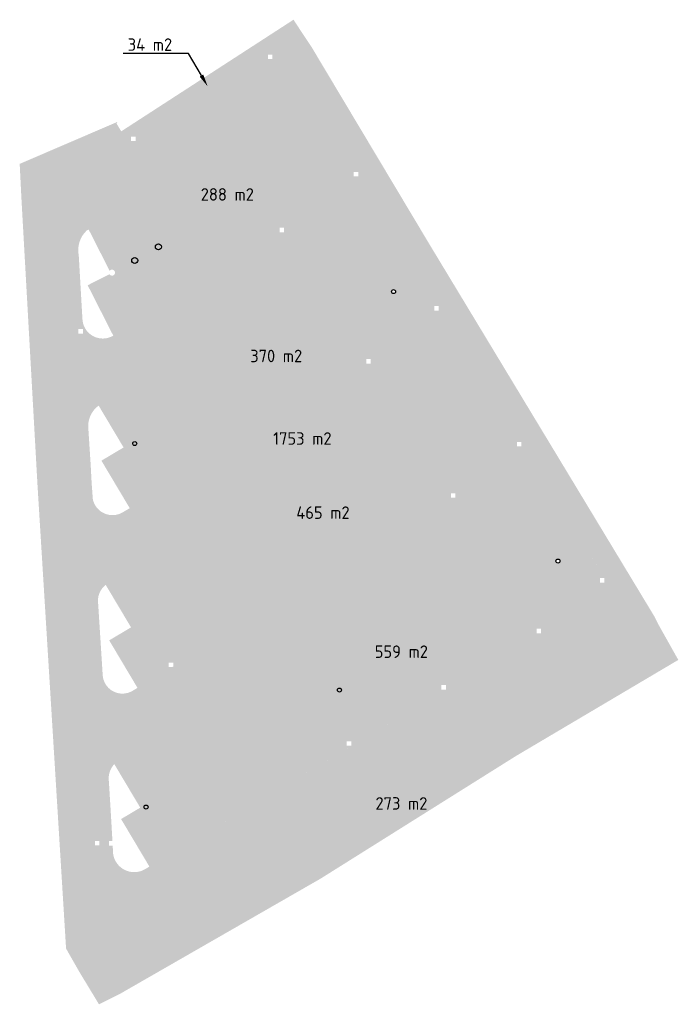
# Model space of a CAD drawing. Header units: metres. Extents: x 127897.6 to 127963.3, y 464609.8 to 464708.1.
import ezdxf
from ezdxf import colors
from ezdxf.entities.mleader import LeaderData, LeaderLine
from ezdxf.math import Vec2, Vec3

# ---------------------------------------------------------------- set-up
doc = ezdxf.new("R2010")
doc.units = ezdxf.units.M
for name, color, linetype, lineweight in [('B-WE-VH-VERHARDING_GESLOTEN-GV', 252, 'CONTINUOUS', 18), ('B-WE-VH-VERHARDING_OPEN-GV', 252, 'CONTINUOUS', 18), ('N-WE-SC-T25', 7, 'CONTINUOUS', 25), ('X-XX-AL-TEKENBLAD-S', 7, 'CONTINUOUS', 25)]:
    doc.layers.add(name, color=color, linetype=linetype, lineweight=lineweight)
doc.styles.add('NLCS-ISO-M500-T25', font='NLCS-ISO.ttf', dxfattribs={"height": 1.25})

msp = doc.modelspace()

# ---------------------------------------------------------------- hatches: boundary and pattern name
at = {"layer": 'B-WE-VH-VERHARDING_GESLOTEN-GV', "transparency": 33554534}
h = msp.add_hatch(color=256, dxfattribs=at)
h.dxf.hatch_style = 1
h.paths.add_polyline_path([(127926.733, 464705.32), (127925.945, 464706.503), (127922.789, 464704.559), (127922.789, 464704.168), (127922.339, 464704.168), (127922.339, 464704.281), (127909.128, 464696.142), (127909.128, 464695.985), (127908.874, 464695.985), (127908.39, 464695.687), (127907.703, 464696.956), (127907.289, 464697.64, -0.403389), (127907.329, 464697.902), (127897.569, 464693.706), (127897.734, 464690.383), (127899.346, 464661.618), (127901.303, 464629.868), (127902.198, 464615.342), (127903.509, 464613.038), (127905.82, 464614.36), (127925.543, 464626.146), (127945.192, 464637.973), (127957.458, 464645.152), (127961.305, 464647.734), (127960.933, 464648.487), (127938.544, 464685.549)])
h.paths.add_polyline_path([(127925.809, 464700.02, -0.380225), (127927.364, 464699.599), (127931.483, 464692.879, -0.395721), (127931.253, 464691.099), (127906.903, 464676.55, -0.571689), (127903.829, 464678.229), (127903.464, 464684.561, -0.261511), (127904.258, 464687.047), (127904.403, 464687.132), (127904.447, 464687.159)], flags=16)
h.paths.add_polyline_path([(127923.51, 464687.33), (127923.96, 464687.33), (127923.96, 464686.88), (127923.51, 464686.88)], flags=0)
h.paths.add_polyline_path([(127914.533, 464681.685), (127914.533, 464681.235), (127914.083, 464681.235), (127914.083, 464681.685)], flags=16)
h.paths.add_polyline_path([(127930.907, 464692.895), (127931.357, 464692.895), (127931.357, 464692.445), (127930.907, 464692.445)], flags=0)
h.paths.add_polyline_path([(127933.911, 464686.559, -0.447635), (127935.446, 464686.196), (127939.706, 464679.159, -0.339833), (127939.276, 464677.634), (127908.551, 464659.323), (127907.826, 464658.891, -0.504512), (127904.871, 464660.194), (127904.745, 464661.902), (127904.651, 464663.69), (127904.402, 464667.536, -0.235575), (127905.448, 464669.566), (127905.466, 464669.536), (127905.557, 464669.639)], flags=16)
h.paths.add_polyline_path([(127904.413, 464678.699), (127904.413, 464678.249), (127903.963, 464678.249), (127903.963, 464678.699)], flags=0)
h.paths.add_polyline_path([(127903.879, 464677.206), (127903.879, 464676.756), (127903.429, 464676.756), (127903.429, 464677.206)], flags=16)
h.paths.add_polyline_path([(127932.164, 464674.209), (127932.614, 464674.209), (127932.614, 464673.759), (127932.164, 464673.759)], flags=0)
h.paths.add_polyline_path([(127907.938, 464665.385), (127905.725, 464664.068), (127908.551, 464659.323), (127907.826, 464658.891, -0.504512), (127904.871, 464660.194), (127904.745, 464661.902), (127904.651, 464663.69), (127904.402, 464667.536, -0.235575), (127905.448, 464669.566)], flags=0)
h.paths.add_polyline_path([(127922.687, 464668.591), (127923.137, 464668.591), (127923.137, 464668.141), (127922.687, 464668.141)], flags=0)
h.paths.add_polyline_path([(127938.948, 464679.513), (127939.398, 464679.513), (127939.398, 464679.063), (127938.948, 464679.063)], flags=0)
h.paths.add_polyline_path([(127912.854, 464662.407), (127912.854, 464661.957), (127912.404, 464661.957), (127912.404, 464662.407)], flags=0)
h.paths.add_polyline_path([(127941.902, 464673.062, -0.435316), (127943.526, 464672.759), (127947.947, 464665.575, -0.385955), (127947.525, 464664.161), (127912.902, 464643.509), (127912.902, 464643.449), (127912.801, 464643.449), (127909.327, 464641.377), (127908.855, 464641.095, -0.57859), (127905.848, 464642.731), (127905.403, 464649.739, -0.275881), (127906.153, 464651.665, -0.055256), (127906.543, 464651.902), (127906.63, 464651.971), (127906.731, 464652.064)], flags=0)
h.paths.add_polyline_path([(127941.902, 464673.062, -0.435316), (127943.526, 464672.759), (127947.947, 464665.575, -0.385955), (127947.525, 464664.161), (127909.327, 464641.377), (127908.855, 464641.095, -0.57859), (127905.848, 464642.731), (127905.403, 464649.739, -0.275881), (127906.153, 464651.665, -0.055256), (127906.543, 464651.902), (127906.63, 464651.971), (127906.731, 464652.064)], flags=16)
h.paths.add_polyline_path([(127905.418, 464660.72), (127905.418, 464660.27), (127904.968, 464660.27), (127904.968, 464660.72)], flags=0)
h.paths.add_polyline_path([(127940.611, 464660.81), (127941.061, 464660.81), (127941.061, 464660.36), (127940.611, 464660.36)], flags=0)
h.paths.add_polyline_path([(127931.213, 464655.2), (127931.663, 464655.2), (127931.663, 464654.75), (127931.213, 464654.75)], flags=16)
h.paths.add_polyline_path([(127947.203, 464665.942), (127947.653, 464665.942), (127947.653, 464665.492), (127947.203, 464665.492)], flags=0)
h.paths.add_polyline_path([(127921.745, 464649.504), (127922.195, 464649.504), (127922.195, 464649.054), (127921.745, 464649.054)], flags=16)
h.paths.add_polyline_path([(127951.751, 464659.249), (127956.099, 464652.127, -0.42066), (127955.736, 464650.53), (127949.605, 464646.87), (127949.605, 464646.836), (127949.549, 464646.836), (127940.11, 464641.201), (127940.11, 464641.2), (127940.108, 464641.2), (127910.514, 464623.532), (127910.154, 464623.317, -0.545539), (127906.897, 464624.786), (127906.849, 464625.627), (127906.472, 464625.627), (127906.472, 464626.077), (127906.824, 464626.077), (127906.676, 464628.683), (127906.471, 464632.025, -0.225292), (127907.011, 464633.765, -0.089165), (127907.611, 464634.221), (127950.191, 464659.577, -0.400094)], flags=16)
h.paths.add_polyline_path([(127906.425, 464643.223), (127906.425, 464642.773), (127905.975, 464642.773), (127905.975, 464643.223)], flags=0)
h.paths.add_polyline_path([(127955.479, 464652.349), (127955.929, 464652.349), (127955.929, 464651.899), (127955.479, 464651.899)], flags=0)
h.paths.add_polyline_path([(127930.217, 464636.043), (127930.667, 464636.043), (127930.667, 464635.593), (127930.217, 464635.593)], flags=0)
h.paths.add_polyline_path([(127907.011, 464633.765), (127909.601, 464629.416), (127907.688, 464628.277), (127910.514, 464623.532), (127910.154, 464623.317, -0.545539), (127906.897, 464624.786), (127906.676, 464628.683), (127906.471, 464632.025, -0.225292)], flags=0)
h.paths.add_polyline_path([(127920.762, 464630.419), (127921.212, 464630.419), (127921.212, 464629.969), (127920.762, 464629.969)], flags=0)
h.paths.add_polyline_path([(127905.531, 464626.094), (127905.531, 464625.644), (127905.081, 464625.644), (127905.081, 464626.094)], flags=16)
h.paths.add_polyline_path([(127907.447, 464625.188), (127907.447, 464624.738), (127906.997, 464624.738), (127906.997, 464625.188)], flags=0)
h.paths.add_polyline_path([(127911.753, 464624.74), (127911.753, 464624.29), (127911.303, 464624.29), (127911.303, 464624.74)], flags=0)
h.paths.add_polyline_path([(127905.163, 464625.723), (127905.448, 464625.723), (127905.448, 464626.038), (127905.163, 464626.038)], flags=8)
h.paths.add_polyline_path([(127906.554, 464625.706), (127906.84, 464625.706), (127906.84, 464626.021), (127906.554, 464626.021)], flags=8)
h.paths.add_polyline_path([(127907.042, 464624.738), (127907.402, 464624.738), (127907.402, 464625.188), (127907.042, 464625.188)], flags=8)
h.paths.add_polyline_path([(127911.348, 464624.29), (127911.708, 464624.29), (127911.708, 464624.74), (127911.348, 464624.74)], flags=8)
h.paths.add_polyline_path([(127920.807, 464629.969), (127921.167, 464629.969), (127921.167, 464630.419), (127920.807, 464630.419)], flags=8)
h.paths.add_polyline_path([(127930.262, 464635.593), (127930.622, 464635.593), (127930.622, 464636.043), (127930.262, 464636.043)], flags=8)
h.paths.add_polyline_path([(127939.705, 464641.2), (127940.065, 464641.2), (127940.065, 464641.65), (127939.705, 464641.65)], flags=8)
h.paths.add_polyline_path([(127949.2, 464646.836), (127949.56, 464646.836), (127949.56, 464647.286), (127949.2, 464647.286)], flags=8)
h.paths.add_polyline_path([(127955.524, 464651.899), (127955.884, 464651.899), (127955.884, 464652.349), (127955.524, 464652.349)], flags=8)
h.paths.add_polyline_path([(127906.02, 464642.773), (127906.38, 464642.773), (127906.38, 464643.223), (127906.02, 464643.223)], flags=8)
h.paths.add_polyline_path([(127912.497, 464643.449), (127912.857, 464643.449), (127912.857, 464643.899), (127912.497, 464643.899)], flags=24)
h.paths.add_polyline_path([(127921.79, 464649.054), (127922.15, 464649.054), (127922.15, 464649.504), (127921.79, 464649.504)], flags=24)
h.paths.add_polyline_path([(127931.258, 464654.75), (127931.618, 464654.75), (127931.618, 464655.2), (127931.258, 464655.2)], flags=24)
h.paths.add_polyline_path([(127940.656, 464660.36), (127941.016, 464660.36), (127941.016, 464660.81), (127940.656, 464660.81)], flags=8)
h.paths.add_polyline_path([(127947.248, 464665.492), (127947.608, 464665.492), (127947.608, 464665.942), (127947.248, 464665.942)], flags=8)
h.paths.add_polyline_path([(127905.013, 464660.27), (127905.373, 464660.27), (127905.373, 464660.72), (127905.013, 464660.72)], flags=8)
h.paths.add_polyline_path([(127912.449, 464661.957), (127912.809, 464661.957), (127912.809, 464662.407), (127912.449, 464662.407)], flags=8)
h.paths.add_polyline_path([(127922.732, 464668.141), (127923.092, 464668.141), (127923.092, 464668.591), (127922.732, 464668.591)], flags=8)
h.paths.add_polyline_path([(127932.209, 464673.759), (127932.569, 464673.759), (127932.569, 464674.209), (127932.209, 464674.209)], flags=8)
h.paths.add_polyline_path([(127938.993, 464679.063), (127939.353, 464679.063), (127939.353, 464679.513), (127938.993, 464679.513)], flags=8)
h.paths.add_polyline_path([(127904.008, 464678.249), (127904.368, 464678.249), (127904.368, 464678.699), (127904.008, 464678.699)], flags=8)
h.paths.add_polyline_path([(127903.511, 464676.835), (127903.796, 464676.835), (127903.796, 464677.15), (127903.511, 464677.15)], flags=8)
h.paths.add_polyline_path([(127914.128, 464681.235), (127914.488, 464681.235), (127914.488, 464681.685), (127914.128, 464681.685)], flags=24)
h.paths.add_polyline_path([(127923.555, 464686.88), (127923.915, 464686.88), (127923.915, 464687.33), (127923.555, 464687.33)], flags=8)
h.paths.add_polyline_path([(127930.952, 464692.445), (127931.312, 464692.445), (127931.312, 464692.895), (127930.952, 464692.895)], flags=8)
at = {"layer": 'B-WE-VH-VERHARDING_OPEN-GV', "transparency": 33554534}
h = msp.add_hatch(color=1, dxfattribs=at)
h.dxf.hatch_style = 1
h.paths.add_polyline_path([(127922.339, 464704.281), (127922.339, 464704.618), (127922.789, 464704.618), (127922.789, 464704.559), (127925.945, 464706.503), (127924.9, 464708.104), (127907.703, 464696.956), (127908.39, 464695.687), (127908.874, 464695.985), (127908.678, 464695.985), (127908.678, 464696.435), (127909.128, 464696.435), (127909.128, 464696.142)])
h = msp.add_hatch(color=1, dxfattribs=at)
h.dxf.hatch_style = 1
h.paths.add_polyline_path([(127931.253, 464691.099, 0.395721), (127931.483, 464692.879), (127927.364, 464699.599, 0.380225), (127925.809, 464700.02), (127904.447, 464687.159), (127906.544, 464683.027, -0.718843), (127907.083, 464682.846, -0.753759), (127906.529, 464682.687), (127904.354, 464681.584), (127906.907, 464676.552)])
h.paths.add_polyline_path([(127923.51, 464687.33), (127923.96, 464687.33), (127923.96, 464686.88), (127923.51, 464686.88)], flags=16)
h.paths.add_polyline_path([(127911.707, 464685.421, -1), (127911.107, 464685.421, -1)], flags=16)
h.paths.add_polyline_path([(127910.891, 464685.536, -0.182676), (127910.816, 464685.338), (127910.816, 464685.311), (127910.789, 464685.311, -0.377964), (127910.393, 464685.311), (127910.366, 464685.311), (127910.366, 464685.338, -0.182676), (127910.291, 464685.536, -0.182676), (127910.366, 464685.734), (127910.366, 464685.761), (127910.393, 464685.761, -0.377964), (127910.789, 464685.761), (127910.816, 464685.761), (127910.816, 464685.734, -0.182676)], flags=16)
h.paths.add_polyline_path([(127914.533, 464681.685), (127914.533, 464681.235), (127914.083, 464681.235), (127914.083, 464681.685)], flags=16)
h.paths.add_polyline_path([(127909.352, 464684.06, -1), (127908.752, 464684.06, -1)], flags=16)
h.paths.add_polyline_path([(127908.249, 464684.271), (127908.249, 464684.244, -0.182676), (127908.324, 464684.046, -0.182676), (127908.249, 464683.848), (127908.249, 464683.821), (127908.222, 464683.821, -0.377964), (127907.826, 464683.821), (127907.799, 464683.821), (127907.799, 464683.848, -0.182676), (127907.724, 464684.046, -0.182676), (127907.799, 464684.244), (127907.799, 464684.271), (127907.826, 464684.271, -0.377964), (127908.222, 464684.271)], flags=16)
h.paths.add_polyline_path([(127930.907, 464692.445), (127930.907, 464692.895), (127931.357, 464692.895), (127931.357, 464692.445)], flags=16)
h = msp.add_hatch(color=1, dxfattribs=at)
h.dxf.hatch_style = 1
h.paths.add_polyline_path([(127911.707, 464685.421, -1), (127911.107, 464685.421, -1)], flags=16)
h.paths.add_polyline_path([(127910.891, 464685.536, -0.182676), (127910.816, 464685.338), (127910.816, 464685.311), (127910.789, 464685.311, -0.377964), (127910.393, 464685.311), (127910.366, 464685.311), (127910.366, 464685.338, -0.182676), (127910.291, 464685.536, -0.182676), (127910.366, 464685.734), (127910.366, 464685.761), (127910.393, 464685.761, -0.377964), (127910.789, 464685.761), (127910.816, 464685.761), (127910.816, 464685.734, -0.182676)], flags=16)
h.paths.add_polyline_path([(127914.533, 464681.685), (127914.533, 464681.235), (127914.083, 464681.235), (127914.083, 464681.685)], flags=16)
h.paths.add_polyline_path([(127909.352, 464684.06, -1), (127908.752, 464684.06, -1)], flags=16)
h.paths.add_polyline_path([(127908.249, 464684.271), (127908.249, 464684.244, -0.182676), (127908.324, 464684.046, -0.182676), (127908.249, 464683.848), (127908.249, 464683.821), (127908.222, 464683.821, -0.377964), (127907.826, 464683.821), (127907.799, 464683.821), (127907.799, 464683.848, -0.182676), (127907.724, 464684.046, -0.182676), (127907.799, 464684.244), (127907.799, 464684.271), (127907.826, 464684.271, -0.377964), (127908.222, 464684.271)], flags=16)
h.paths.add_polyline_path([(127939.276, 464677.634, 0.339833), (127939.706, 464679.159), (127935.446, 464686.196, 0.447635), (127933.911, 464686.559), (127905.557, 464669.639), (127905.466, 464669.536), (127907.938, 464665.385), (127905.725, 464664.068), (127908.551, 464659.323)])
h.paths.add_polyline_path([(127932.164, 464674.209), (127932.614, 464674.209), (127932.614, 464673.759), (127932.164, 464673.759)], flags=16)
h.paths.add_polyline_path([(127923.137, 464668.591), (127923.137, 464668.141), (127922.687, 464668.141), (127922.687, 464668.591)], flags=16)
h.paths.add_polyline_path([(127934.683, 464680.952, -1), (127935.083, 464680.952, -1)], flags=16)
h.paths.add_polyline_path([(127938.948, 464679.063), (127938.948, 464679.513), (127939.398, 464679.513), (127939.398, 464679.063)], flags=16)
h.paths.add_polyline_path([(127912.854, 464662.407), (127912.854, 464661.957), (127912.404, 464661.957), (127912.404, 464662.407)], flags=16)
h.paths.add_polyline_path([(127909.246, 464665.779, -1), (127908.846, 464665.779, -1)], flags=16)
h = msp.add_hatch(color=1, dxfattribs=at)
h.dxf.hatch_style = 1
h.paths.add_polyline_path([(127923.137, 464668.591), (127923.137, 464668.141), (127922.687, 464668.141), (127922.687, 464668.591)], flags=16)
h.paths.add_polyline_path([(127912.854, 464662.407), (127912.854, 464661.957), (127912.404, 464661.957), (127912.404, 464662.407)], flags=16)
h.paths.add_polyline_path([(127909.246, 464665.779, -1), (127908.846, 464665.779, -1)], flags=16)
h.paths.add_polyline_path([(127947.525, 464664.161, 0.385955), (127947.947, 464665.575), (127943.526, 464672.759, 0.435316), (127941.902, 464673.062), (127906.731, 464652.064), (127906.63, 464651.971), (127906.543, 464651.902, 0.055256), (127906.153, 464651.665), (127908.681, 464647.42), (127906.502, 464646.122), (127909.327, 464641.377), (127912.801, 464643.449), (127912.452, 464643.449), (127912.452, 464643.899), (127912.902, 464643.899), (127912.902, 464643.509)])
h.paths.add_polyline_path([(127931.213, 464655.2), (127931.663, 464655.2), (127931.663, 464654.75), (127931.213, 464654.75)], flags=16)
h.paths.add_polyline_path([(127940.611, 464660.81), (127941.061, 464660.81), (127941.061, 464660.36), (127940.611, 464660.36)], flags=16)
h.paths.add_polyline_path([(127922.195, 464649.504), (127922.195, 464649.054), (127921.745, 464649.054), (127921.745, 464649.504)], flags=16)
h.paths.add_polyline_path([(127947.203, 464665.492), (127947.203, 464665.942), (127947.653, 464665.942), (127947.653, 464665.492)], flags=16)
h = msp.add_hatch(color=1, dxfattribs=at)
h.dxf.hatch_style = 1
h.paths.add_polyline_path([(127931.213, 464655.2), (127931.663, 464655.2), (127931.663, 464654.75), (127931.213, 464654.75)], flags=16)
h.paths.add_polyline_path([(127922.195, 464649.504), (127922.195, 464649.054), (127921.745, 464649.054), (127921.745, 464649.504)], flags=16)
h.paths.add_polyline_path([(127949.549, 464646.836), (127949.155, 464646.836), (127949.155, 464647.286), (127949.605, 464647.286), (127949.605, 464646.87), (127955.736, 464650.53, 0.42066), (127956.099, 464652.127), (127955.963, 464652.349), (127955.929, 464652.349), (127955.929, 464651.899), (127955.479, 464651.899), (127955.479, 464652.349), (127955.963, 464652.349), (127951.751, 464659.249, 0.400094), (127950.191, 464659.577), (127907.611, 464634.221, 0.089165), (127907.011, 464633.765), (127909.601, 464629.416), (127907.688, 464628.277), (127910.514, 464623.532), (127930.667, 464635.564), (127930.667, 464635.593), (127930.217, 464635.593), (127930.217, 464636.043), (127930.667, 464636.043), (127930.667, 464635.564), (127940.108, 464641.2), (127939.66, 464641.2), (127939.66, 464641.65), (127940.11, 464641.65), (127940.11, 464641.201)])
h.paths.add_polyline_path([(127929.684, 464641.162, -1), (127929.284, 464641.162, -1)], flags=16)
h.paths.add_polyline_path([(127951.089, 464654.042, -1), (127951.489, 464654.042, -1)], flags=16)
h.paths.add_polyline_path([(127921.212, 464630.419), (127921.212, 464629.969), (127920.762, 464629.969), (127920.762, 464630.419)], flags=16)
h.paths.add_polyline_path([(127910.382, 464629.474, -1), (127909.982, 464629.474, -1)], flags=16)
h.paths.add_polyline_path([(127911.753, 464624.74), (127911.753, 464624.29), (127911.303, 464624.29), (127911.303, 464624.74)], flags=16)
h.paths.add_polyline_path([(127909.709, 464626.45), (127909.709, 464626), (127909.259, 464626), (127909.259, 464626.45)], flags=16)
h = msp.add_hatch(color=1, dxfattribs=at)
h.dxf.hatch_style = 1
h.paths.add_polyline_path([(127929.684, 464641.162, -1), (127929.284, 464641.162, -1)], flags=16)
h.paths.add_polyline_path([(127921.212, 464630.419), (127921.212, 464629.969), (127920.762, 464629.969), (127920.762, 464630.419)], flags=16)
h.paths.add_polyline_path([(127910.382, 464629.474, -1), (127909.982, 464629.474, -1)], flags=16)
h.paths.add_polyline_path([(127911.753, 464624.74), (127911.753, 464624.29), (127911.303, 464624.29), (127911.303, 464624.74)], flags=16)
h.paths.add_polyline_path([(127909.709, 464626.45), (127909.709, 464626), (127909.259, 464626), (127909.259, 464626.45)], flags=16)
h.paths.add_polyline_path([(127947.106, 464634.577), (127963.304, 464644.17), (127961.305, 464647.734), (127957.458, 464645.152), (127945.192, 464637.973), (127925.543, 464626.146), (127905.82, 464614.36), (127903.509, 464613.038), (127905.481, 464609.778), (127907.504, 464610.779), (127927.61, 464622.333)])

# ---------------------------------------------------------------- linework, layer by layer
at = {"layer": 'X-XX-AL-TEKENBLAD-S', "transparency": 33554687}
for centre, radius in [((127911.407, 464685.421), 0.3), ((127911.407, 464685.421), 0.3), ((127909.052, 464684.06), 0.3), ((127909.052, 464684.06), 0.3), ((127934.883, 464680.952), 0.2), ((127909.046, 464665.779), 0.2), ((127909.046, 464665.779), 0.2), ((127951.289, 464654.042), 0.2), ((127929.484, 464641.162), 0.2), ((127929.484, 464641.162), 0.2), ((127910.182, 464629.474), 0.2), ((127910.182, 464629.474), 0.2)]:
    msp.add_circle(centre, radius, dxfattribs=at)

# ---------------------------------------------------------------- texts
at = {"layer": 'N-WE-SC-T25', "transparency": 33554687, "char_height": 1.25, "attachment_point": 1, "style": 'NLCS-ISO-M500-T25'}
for s, width, insert in [('288 m2', 5.51843, (127915.636, 464691.278)), ('370 m2', 5.51843, (127920.58, 464675.147)), ('1753 m2', 6.3673, (127922.862, 464666.906)), ('465 m2', 5.51843, (127925.178, 464659.501)), ('559 m2', 5.51843, (127933.006, 464645.616)), ('273 m2', 5.51843, (127933.079, 464630.462))]:
    msp.add_mtext_dynamic_manual_height_columns(s, width=width, gutter_width=6.25, heights=[0], dxfattribs=dict(at, insert=insert))

# ---------------------------------------------------------------- leaders
at = {"layer": 'N-WE-SC-T25', "transparency": 33554687}
ml = msp.add_multileader_mtext('Standard', dxfattribs=at)
ml.set_content('34 m2', color=256, style='NLCS-ISO-M500-T25')
ml.set_leader_properties(color=256, linetype='ByLayer', lineweight=-1)
ml.build(insert=Vec2(0, 0))
ml.multileader.update_dxf_attribs({"text_left_attachment_type": 5, "text_right_attachment_type": 5, "dogleg_length": 1.25, "arrow_head_size": 1.25})
ctx = ml.context
ctx.base_point, ctx.char_height, ctx.arrow_head_size, ctx.landing_gap_size, ctx.plane_origin = Vec3(127907.904, 464704.741), 1.25, 1.25, 0.45, Vec3(127916.334, 464701.441)
ctx.left_attachment, ctx.right_attachment = 5, 5
notes = []
notes.append((ctx, [(0, (1, 1, 0), (127914.429, 464704.741), (-1, 0), 1.25, [(0, [(127916.334, 464701.441)], 0, [])])]))
ctx.mtext.insert, ctx.mtext.flow_direction = Vec3(127908.354, 464706.241), 5
for ctx, leaders in notes:
    for number, flags, end, landing, length, lines in leaders:
        leader = LeaderData()
        leader.index, (leader.has_last_leader_line, leader.has_dogleg_vector, leader.attachment_direction) = number, flags
        leader.last_leader_point, leader.dogleg_vector, leader.dogleg_length = Vec3(end), Vec3(landing), length
        for number, points, colour, breaks in lines:
            line = LeaderLine()
            line.index, line.vertices, line.color, line.breaks = number, Vec3.list(points), colors.encode_raw_color(colour), breaks
            leader.lines.append(line)
        ctx.leaders.append(leader)

doc.saveas('drawing.dxf')
